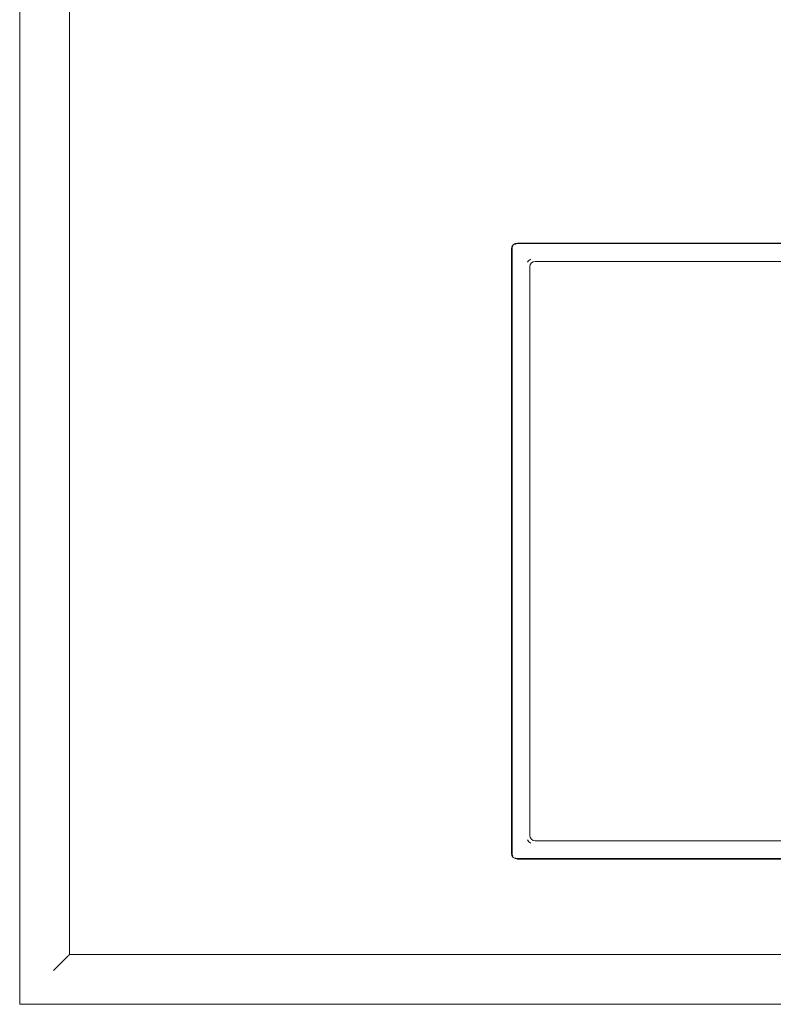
# Model space of a CAD drawing. Header units: millimetres. Extents: x -281 to 121694, y -16481 to 65128.
# Tile 73 of 256: x 14340 to 14764, y 28250 to 28804. Entities that reach past the tile are written whole.
import ezdxf

# ---------------------------------------------------------------- set-up
doc = ezdxf.new("R2010")
doc.units = ezdxf.units.MM
for name, color, linetype, lineweight in [('A--L$01A__Algemeen', 7, 'Continuous', 5), ('A--L74__VasteSanitaireVoorz', 1, 'Continuous', 5), ('A--L82__LosseGebruikersInvent', 1, 'Continuous', 5)]:
    doc.layers.add(name, color=color, linetype=linetype, lineweight=lineweight)

# ---------------------------------------------------------------- blocks, each defined once
blk = doc.blocks.new('NLRS_82_FU_UN_spoekbak_gen_kad - spoelbak dxbxh 900x900x957-V378-L_80_ 14')
at = {"layer": 'A--L$01A__Algemeen'}
for p, q in [((-450, 322.68), (-450, -577.32)), ((-422, 294.68), (-422, -549.32)), ((-422, 294.68), (-422, -549.32)), ((-170, -149.05), (-8.69, -149.05)), ((-173.28, -492.32), (-173.28, -152.32)), ((170, -495.6), (-170, -495.6)), ((-429.27, -556.59), (-423.73, -551.06)), ((-422, -549.32), (422, -549.32)), ((0, -549.32), (-422, -549.32)), ((-450, -577.32), (450, -577.32))]:
    blk.add_line(p, q, dxfattribs=at)
for centre, start, end in [((-170, -152.32), 90, 180), ((-170, -492.32), 180, 270)]:
    blk.add_arc(centre, 3.28, start, end, dxfattribs=at)
for points in [[(-423.73, -551.06), (-423.58, -550.9), (-423.24, -550.57), (-422.64, -549.96), (-422.21, -549.54), (-422, -549.32)], [(-431.04, -558.36), (-430.82, -558.14), (-430.38, -557.71), (-429.77, -557.09), (-429.42, -556.75), (-429.27, -556.59)]]:
    blk.add_open_spline(points, degree=3, dxfattribs=at)
at = {"layer": 'A--L74__VasteSanitaireVoorz'}
for p, q in [((-170, -149.32), (-8.69, -149.32)), ((-173, -492.32), (-173, -152.32)), ((-9, -159.32), (-160, -159.32)), ((-163, -162.32), (-163, -482.32)), ((-160, -485.32), (160, -485.32)), ((170, -495.32), (-170, -495.32))]:
    blk.add_line(p, q, dxfattribs=at)
for centre, radius, start, end in [((-170, -152.32), 3, 90, 120), ((-170, -152.32), 3, 150, 180), ((-160, -162.32), 5, 120, 150), ((-160, -162.32), 3, 90, 180), ((-160, -482.32), 5, 210, 240), ((-160, -482.32), 3, 180, 270), ((-170, -492.32), 3, 180, 210), ((-170, -492.32), 3, 240, 270)]:
    blk.add_arc(centre, radius, start, end, dxfattribs=at)

msp = doc.modelspace()

# ---------------------------------------------------------------- block references
at = {"layer": 'A--L82__LosseGebruikersInvent'}
msp.add_blockref('NLRS_82_FU_UN_spoekbak_gen_kad - spoelbak dxbxh 900x900x957-V378-L_80_ 14', (14790, 28827.32), dxfattribs=at)

doc.saveas('drawing.dxf')
